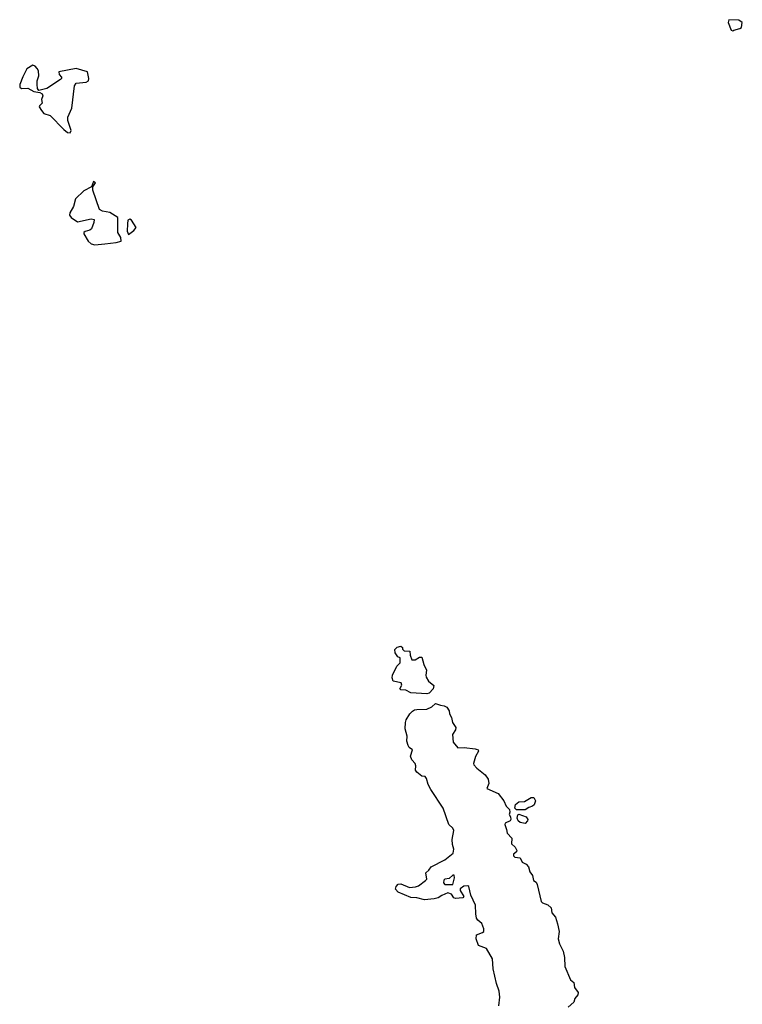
# Model space of a CAD drawing. Extents: x 1862350 to 2057294, y 212041 to 437318.
# Tile 212 of 256: x 1980260 to 1986072, y 357518 to 365437. Entities that reach past the tile are written whole.
import ezdxf

# ---------------------------------------------------------------- set-up
doc = ezdxf.new("R2010")
doc.units = 0

msp = doc.modelspace()

# ---------------------------------------------------------------- linework, layer by layer
at = {"layer": '0CON10XD'}
for points in [[(1985995, 365346.7), (1986005, 365353.8), (1986053.9, 365366.1), (1986066.7, 365375), (1986072.5, 365415), (1986045, 365432.5), (1985963, 365437), (1985957.5, 365415), (1985982.3, 365352.3), (1985995, 365346.7)], [(1980665, 364526.7), (1980673.6, 364546.4), (1980648, 364625), (1980646.1, 364653.9), (1980680, 364725), (1980700, 364905), (1980715, 364926.7), (1980795, 364934), (1980812.5, 364945), (1980816.4, 364963.6), (1980805, 365016.7), (1980715, 365044.4), (1980575, 365016.7), (1980577.5, 364995), (1980596.7, 364975), (1980596.7, 364965), (1980587.5, 364955), (1980477.7, 364882.3), (1980415, 364867.5), (1980403.6, 364883.6), (1980400, 364915), (1980401.2, 364945), (1980413.8, 364985), (1980410, 365025), (1980401.2, 365045), (1980385, 365063.8), (1980365, 365070), (1980318, 365042), (1980285, 364977.5), (1980261.4, 364915), (1980260, 364895), (1980275, 364884.2), (1980325, 364887.1), (1980375, 364859.2), (1980422.3, 364852.3), (1980439.7, 364839.7), (1980446, 364825), (1980436.7, 364795), (1980440, 364765), (1980420, 364745), (1980417.5, 364735), (1980435, 364707.5), (1980455, 364682.5), (1980506.4, 364666.4), (1980614.4, 364555), (1980645, 364530.8), (1980665, 364526.7)], [(1980865, 363625.7), (1980945, 363634.4), (1981035, 363644.2), (1981077.5, 363655), (1981072.5, 363685), (1981050, 363725), (1981050, 363845), (1980985, 363887.5), (1980925, 363896.7), (1980901.2, 363911.2), (1980848.8, 364065), (1980847.5, 364092.5), (1980868.8, 364125), (1980855, 364136.2), (1980837.5, 364092.5), (1980775, 364060.5), (1980707.8, 363995), (1980692, 363935), (1980664, 363885), (1980660, 363865), (1980675, 363846), (1980725, 363810.8), (1980835, 363834.3), (1980858.9, 363828.9), (1980857.5, 363805), (1980836.7, 363755), (1980825, 363745.4), (1980785.5, 363734.5), (1980775.8, 363725), (1980776.9, 363715), (1980810.6, 363655), (1980835, 363633.1), (1980865, 363625.7)], [(1981135, 363710), (1981179.3, 363740.7), (1981197.5, 363765), (1981159.2, 363825), (1981145, 363832), (1981131.2, 363825), (1981126.2, 363795), (1981123.3, 363735), (1981135, 363710)], [(1983535, 360016), (1983406.4, 360023.6), (1983365, 360044.4), (1983325, 360047.5), (1983317.5, 360055), (1983332.5, 360085), (1983327.5, 360105), (1983265, 360117.5), (1983256.7, 360145), (1983260, 360165), (1983293, 360237), (1983320, 360265), (1983320, 360305), (1983301.7, 360311.7), (1983280, 360345), (1983278.3, 360371.7), (1983295, 360390), (1983325, 360400), (1983338.3, 360388.3), (1983340, 360375), (1983351.7, 360361.7), (1983398.3, 360358.3), (1983400, 360325), (1983415, 360290), (1983441.7, 360288.3), (1983475, 360310), (1983495, 360310), (1983511.1, 360251.1), (1983532, 360205), (1983526.2, 360165), (1983530.5, 360150.5), (1983547, 360117), (1983591.7, 360081.7), (1983586.7, 360055), (1983555, 360020.8), (1983535, 360016)], [(1984114.1, 357505.9), (1984123.1, 357575), (1984117.5, 357625), (1984095.5, 357685.5), (1984067.5, 357805), (1984064, 357885), (1984015, 357967.5), (1983950.7, 357990.7), (1983932, 358045), (1983935, 358077.5), (1983982.5, 358095), (1983992.5, 358105), (1983992.5, 358125), (1983978.3, 358168.3), (1983945.8, 358195.8), (1983935, 358212.5), (1983927.8, 358245), (1983926.9, 358315), (1983890, 358395), (1983874, 358465), (1983865, 358471.4), (1983832.7, 358467.3), (1983801.7, 358448.3), (1983803.3, 358435), (1983833.3, 358385), (1983825, 358374.4), (1983765, 358370), (1983753.3, 358375), (1983732.5, 358405), (1983705, 358414), (1983655.5, 358394.5), (1983626.7, 358375), (1983595, 358365.8), (1983515, 358358.9), (1983455.7, 358374.3), (1983405, 358377.8), (1983305, 358420), (1983284.2, 358445), (1983287.5, 358465), (1983305, 358484), (1983325, 358487.5), (1983395, 358458), (1983445, 358462), (1983468.3, 358471.7), (1983525, 358513.3), (1983533.8, 358525), (1983526.7, 358575), (1983552.2, 358597.8), (1983569.2, 358625), (1983680.9, 358679.1), (1983746.2, 358735), (1983751.2, 358765), (1983740.8, 358805), (1983739.2, 358845), (1983752.2, 358915), (1983745, 358934), (1983712, 358965), (1983666.7, 359095), (1983567.5, 359245), (1983546.1, 359286.1), (1983533.3, 359335), (1983520.7, 359350.7), (1983495, 359353.3), (1983455, 359386.7), (1983445, 359402.5), (1983446.7, 359435), (1983440, 359455), (1983413.9, 359483.9), (1983403.9, 359513.9), (1983420, 359565), (1983393.6, 359583.6), (1983385, 359600), (1983373.3, 359635), (1983376.7, 359675), (1983360, 359735), (1983363.8, 359785), (1983368.8, 359805), (1983398, 359855), (1983418.8, 359875), (1983435, 359885.7), (1983455, 359889.2), (1983535, 359892.5), (1983575, 359910), (1983605, 359937.5), (1983643.6, 359923.6), (1983675, 359920), (1983695, 359908.8), (1983715, 359877.5), (1983716.2, 359855), (1983733.3, 359825), (1983742, 359785), (1983768.6, 359745), (1983764.5, 359725.5), (1983741.7, 359688.3), (1983746.2, 359626.2), (1983785, 359580.8), (1983835, 359584.4), (1983924.3, 359574.3), (1983946.7, 359565), (1983951.2, 359555), (1983927.6, 359512.4), (1983910, 359455), (1983912.5, 359445), (1983936.6, 359416.6), (1984003.3, 359365), (1984028.3, 359328.3), (1984033.3, 359295), (1984016.7, 359255), (1984107.5, 359215), (1984154.1, 359154.1), (1984173.2, 359113.2), (1984200, 359085), (1984203.3, 359065), (1984197.5, 359045), (1984208.8, 359025), (1984211.2, 359005), (1984205.8, 358994.2), (1984165.6, 358974.4), (1984163.3, 358965), (1984176.9, 358923.1), (1984181.2, 358895), (1984217.5, 358855), (1984215, 358810), (1984245, 358782.5), (1984260, 358755), (1984256.4, 358743.6), (1984231.2, 358725), (1984231.7, 358711.7), (1984242.7, 358702.7), (1984285, 358696.2), (1984302.1, 358662.1), (1984333.8, 358645), (1984353.8, 358625), (1984364.2, 358585), (1984385.8, 358555), (1984393.3, 358515), (1984415, 358500), (1984423.2, 358483.2), (1984455, 358346.2), (1984465, 358334.3), (1984508, 358318), (1984534.3, 358295), (1984540.5, 358255), (1984568.8, 358218.8), (1984586.7, 358165), (1984599.2, 358105), (1984591.2, 358045), (1984601.2, 358005), (1984632, 357945), (1984641.2, 357895), (1984643.6, 357823.6), (1984690, 357715), (1984717.5, 357695), (1984723, 357653), (1984753, 357613), (1984750, 357595), (1984726.7, 357565), (1984716.7, 357535), (1984672.5, 357495)], [(1984255, 359082.5), (1984242.5, 359095), (1984247.5, 359125), (1984275, 359147.5), (1984321.7, 359148.3), (1984375, 359182.5), (1984395, 359182.5), (1984408.8, 359155), (1984397.3, 359122.7), (1984385, 359111.2), (1984355, 359102.5), (1984325, 359083.3), (1984255, 359082.5)], [(1984325, 358973.8), (1984285, 358981.2), (1984268.8, 358995), (1984261.2, 359015), (1984267, 359043), (1984275, 359047.5), (1984335, 359026.2), (1984347.5, 359005), (1984345.8, 358995), (1984325, 358973.8)], [(1983680.9, 358480.9), (1983745, 358483.3), (1983757.5, 358535), (1983755, 358556.7), (1983745, 358556), (1983715, 358531.2), (1983680, 358525), (1983672.3, 358517.7), (1983670, 358495), (1983680.9, 358480.9)]]:
    msp.add_lwpolyline(points, dxfattribs=at)

doc.saveas('drawing.dxf')
